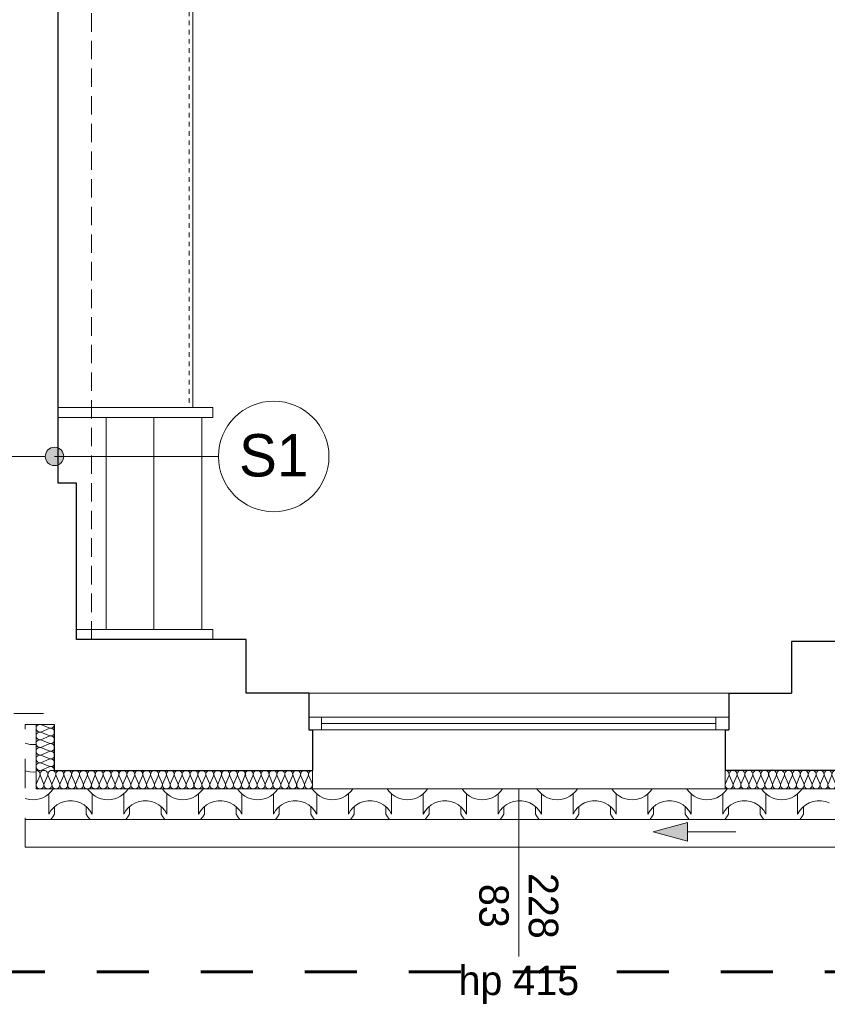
# Model space of a CAD drawing. Extents: x -497945 to -454853, y -17656 to 94650.
# Tile 45 of 62: x -486457 to -482074, y 69988 to 75332. Entities that reach past the tile are written whole.
import ezdxf

# ---------------------------------------------------------------- set-up
doc = ezdxf.new("R2010")
doc.units = 0
doc.header["$MEASUREMENT"] = 0
for name, pattern in [('Dashed', [564.444447, 282.222223, -282.222223]), ('Hidden Line', [50, 25, -25]), ('Krawędzie ukryte', [150, 100, -50]), ('Przerywana', [320, 160, -160])]:
    doc.linetypes.add(name, pattern=pattern)
doc.layers.get('0').update_dxf_attribs({"color": 252})
for name, color, linetype in [('Arch opisy', 252, 'Continuous'), ('Inwent Izolacje', 252, 'Continuous'), ('INWENT RURY SPUSTOWE', 252, 'Continuous')]:
    doc.layers.add(name, color=color, linetype=linetype)
for name, color, linetype, lineweight in [('Arch opisy_Nr_Pióra__1', 252, 'Continuous', 25), ('Arch opisy_Nr_Pióra__21', 252, 'Continuous', 9), ('arch wypelnienia_Nr_Pióra__2', 252, 'Continuous', 13), ('INWENT DACH_Nr_Pióra__21', 252, 'Continuous', 9), ('Inwent Izolacje_Nr_Pióra__2', 252, 'Continuous', 13), ('INWENT OPISY_Nr_Pióra__21', 252, 'Continuous', 9), ('INWENT RURY SPUSTOWE_Nr_Pióra__21', 252, 'Continuous', 9), ('INWENT. OKNA_Nr_Pióra__21', 252, 'Continuous', 9), ('INWENT. OKNA_Nr_Pióra__5', 252, 'Continuous', 13), ('INWENT.ŚCIANY_Nr_Pióra__1', 252, 'Continuous', 25), ('INWENT.ŚCIANY_Nr_Pióra__20', 252, 'Continuous', 60), ('INWENT.ŚCIANY_Nr_Pióra__21', 252, 'Continuous', 9), ('INWENT.ŚCIANY_Nr_Pióra__3', 252, 'Continuous', 13), ('Istniejące schody_Nr_Pióra__102', 252, 'Continuous', 9), ('Istniejące stropy_Nr_Pióra__5', 252, 'Continuous', 13)]:
    doc.layers.add(name, color=color, linetype=linetype, lineweight=lineweight)
doc.styles.add('GENERATED_STYLE_5', font='txt')

# ---------------------------------------------------------------- blocks, each defined once
blk = doc.blocks.new('*X30')
at = {"layer": 'arch wypelnienia_Nr_Pióra__2', "linetype": 'Continuous'}
for p, q in [((-487520.2, 58712.8), (-487512.7, 58710)), ((-487512.7, 58710), (-487494.9, 58706.3)), ((-487494.9, 58706.3), (-487476.8, 58705)), ((-487476.8, 58705), (-487460.2, 58706.2)), ((-487520.2, 58562.8), (-487512.7, 58560)), ((-487512.7, 58560), (-487494.9, 58556.3)), ((-487494.9, 58556.3), (-487476.8, 58555)), ((-487476.8, 58555), (-487460.2, 58556.2)), ((-487440.9, 58410), (-487423.9, 58416.2)), ((-487423.9, 58416.2), (-487407.8, 58424.7)), ((-487407.8, 58424.7), (-487393.1, 58435.3)), ((-487393.1, 58435.3), (-487380, 58447.8)), ((-487390.9, 58437.1), (-487390.9, 58350)), ((-487390.9, 58414.8), (-487390.9, 58327.7)), ((-487380, 58447.8), (-487368.7, 58462)), ((-487368.7, 58462), (-487367.2, 58464.5)), ((-487180, 58464.5), (-487178.5, 58462)), ((-487178.5, 58462), (-487167.2, 58447.8)), ((-487167.2, 58447.8), (-487154.1, 58435.3)), ((-487156.3, 58437.1), (-487156.3, 58350)), ((-487156.3, 58414.8), (-487156.3, 58327.7)), ((-487154.1, 58435.3), (-487139.4, 58424.7)), ((-487139.4, 58424.7), (-487123.3, 58416.2)), ((-487123.3, 58416.2), (-487106.3, 58410)), ((-487034.5, 58410), (-487017.5, 58416.2)), ((-487017.5, 58416.2), (-487001.4, 58424.7)), ((-487001.4, 58424.7), (-486986.7, 58435.3)), ((-486986.7, 58435.3), (-486973.6, 58447.8)), ((-486984.5, 58437.1), (-486984.5, 58350)), ((-486984.5, 58414.8), (-486984.5, 58327.7)), ((-486973.6, 58447.8), (-486962.3, 58462)), ((-486962.3, 58462), (-486960.8, 58464.5)), ((-486773.6, 58464.5), (-486772.1, 58462)), ((-486772.1, 58462), (-486760.8, 58447.8)), ((-486760.8, 58447.8), (-486747.7, 58435.3)), ((-486749.9, 58437.1), (-486749.9, 58350)), ((-486749.9, 58414.8), (-486749.9, 58327.7)), ((-486747.7, 58435.3), (-486733, 58424.7)), ((-486733, 58424.7), (-486716.9, 58416.2)), ((-486716.9, 58416.2), (-486699.9, 58410)), ((-486628.1, 58410), (-486611.1, 58416.2)), ((-486611.1, 58416.2), (-486595, 58424.7)), ((-486595, 58424.7), (-486580.3, 58435.3)), ((-486580.3, 58435.3), (-486567.2, 58447.8)), ((-486578.1, 58437.1), (-486578.1, 58350)), ((-486578.1, 58414.8), (-486578.1, 58327.7)), ((-486567.2, 58447.8), (-486555.9, 58462)), ((-486555.9, 58462), (-486554.4, 58464.5)), ((-486367.2, 58464.5), (-486365.7, 58462)), ((-486365.7, 58462), (-486354.4, 58447.8)), ((-486354.4, 58447.8), (-486341.3, 58435.3)), ((-486343.5, 58437.1), (-486343.5, 58350)), ((-486343.5, 58414.8), (-486343.5, 58327.7)), ((-486341.3, 58435.3), (-486326.6, 58424.7)), ((-486326.6, 58424.7), (-486310.5, 58416.2)), ((-486310.5, 58416.2), (-486293.5, 58410)), ((-486221.7, 58410), (-486204.7, 58416.2)), ((-486204.7, 58416.2), (-486188.6, 58424.7)), ((-486188.6, 58424.7), (-486173.9, 58435.3)), ((-486173.9, 58435.3), (-486160.8, 58447.8)), ((-486171.7, 58437.1), (-486171.7, 58350)), ((-486171.7, 58414.8), (-486171.7, 58327.7)), ((-486160.8, 58447.8), (-486149.5, 58462)), ((-486149.5, 58462), (-486148, 58464.5)), ((-485960.8, 58464.5), (-485959.3, 58462)), ((-485959.3, 58462), (-485948, 58447.8)), ((-485948, 58447.8), (-485934.9, 58435.3)), ((-485937.1, 58437.1), (-485937.1, 58350)), ((-485937.1, 58414.8), (-485937.1, 58327.7)), ((-485934.9, 58435.3), (-485920.2, 58424.7)), ((-485920.2, 58424.7), (-485904.1, 58416.2)), ((-485904.1, 58416.2), (-485887.1, 58410)), ((-485815.3, 58410), (-485798.3, 58416.2)), ((-485798.3, 58416.2), (-485782.2, 58424.7)), ((-485782.2, 58424.7), (-485767.5, 58435.3)), ((-485767.5, 58435.3), (-485754.4, 58447.8)), ((-485765.3, 58437.1), (-485765.3, 58350)), ((-485765.3, 58414.8), (-485765.3, 58327.7)), ((-485754.4, 58447.8), (-485743.1, 58462)), ((-485743.1, 58462), (-485741.6, 58464.5)), ((-485554.4, 58464.5), (-485552.9, 58462)), ((-485552.9, 58462), (-485541.6, 58447.8)), ((-485541.6, 58447.8), (-485528.5, 58435.3)), ((-485530.7, 58437.1), (-485530.7, 58350)), ((-485530.7, 58414.8), (-485530.7, 58327.7)), ((-485528.5, 58435.3), (-485513.8, 58424.7)), ((-485513.8, 58424.7), (-485497.7, 58416.2)), ((-485497.7, 58416.2), (-485480.7, 58410)), ((-485408.9, 58410), (-485391.9, 58416.2)), ((-485391.9, 58416.2), (-485375.8, 58424.7)), ((-485375.8, 58424.7), (-485361.1, 58435.3)), ((-485361.1, 58435.3), (-485348, 58447.8)), ((-485358.9, 58437.1), (-485358.9, 58350)), ((-485358.9, 58414.8), (-485358.9, 58327.7)), ((-485348, 58447.8), (-485336.7, 58462)), ((-485336.7, 58462), (-485335.2, 58464.5)), ((-485148, 58464.5), (-485146.5, 58462)), ((-485146.5, 58462), (-485135.2, 58447.8)), ((-485135.2, 58447.8), (-485122.1, 58435.3)), ((-485124.3, 58437.1), (-485124.3, 58350)), ((-485124.3, 58414.8), (-485124.3, 58327.7)), ((-485122.1, 58435.3), (-485107.4, 58424.7)), ((-485107.4, 58424.7), (-485091.3, 58416.2)), ((-485091.3, 58416.2), (-485074.3, 58410)), ((-485002.5, 58410), (-484985.5, 58416.2)), ((-484985.5, 58416.2), (-484969.4, 58424.7)), ((-484969.4, 58424.7), (-484954.7, 58435.3)), ((-484954.7, 58435.3), (-484941.6, 58447.8)), ((-484952.5, 58437.1), (-484952.5, 58350)), ((-484952.5, 58414.8), (-484952.5, 58327.7)), ((-484941.6, 58447.8), (-484930.3, 58462)), ((-484930.3, 58462), (-484928.8, 58464.5)), ((-484741.6, 58464.5), (-484740.1, 58462)), ((-484740.1, 58462), (-484728.8, 58447.8)), ((-484728.8, 58447.8), (-484715.7, 58435.3)), ((-484717.9, 58437.1), (-484717.9, 58350)), ((-484717.9, 58414.8), (-484717.9, 58327.7)), ((-484715.7, 58435.3), (-484701, 58424.7)), ((-484701, 58424.7), (-484684.9, 58416.2)), ((-484684.9, 58416.2), (-484667.9, 58410)), ((-484596.1, 58410), (-484579.1, 58416.2)), ((-484579.1, 58416.2), (-484563, 58424.7)), ((-484563, 58424.7), (-484548.3, 58435.3)), ((-484548.3, 58435.3), (-484535.2, 58447.8)), ((-484546.1, 58437.1), (-484546.1, 58350)), ((-484546.1, 58414.8), (-484546.1, 58327.7)), ((-484535.2, 58447.8), (-484523.9, 58462)), ((-484523.9, 58462), (-484522.4, 58464.5)), ((-484335.2, 58464.5), (-484333.7, 58462)), ((-484333.7, 58462), (-484322.4, 58447.8)), ((-484322.4, 58447.8), (-484309.3, 58435.3)), ((-484311.5, 58437.1), (-484311.5, 58350)), ((-484311.5, 58414.8), (-484311.5, 58327.7)), ((-484309.3, 58435.3), (-484294.6, 58424.7)), ((-484294.6, 58424.7), (-484278.5, 58416.2)), ((-484278.5, 58416.2), (-484261.5, 58410)), ((-484189.7, 58410), (-484172.7, 58416.2)), ((-484172.7, 58416.2), (-484156.6, 58424.7)), ((-484156.6, 58424.7), (-484141.9, 58435.3)), ((-484141.9, 58435.3), (-484128.8, 58447.8)), ((-484139.7, 58437.1), (-484139.7, 58350)), ((-484139.7, 58414.8), (-484139.7, 58327.7)), ((-484128.8, 58447.8), (-484117.5, 58462)), ((-484117.5, 58462), (-484116, 58464.5)), ((-483928.8, 58464.5), (-483927.3, 58462)), ((-483927.3, 58462), (-483916, 58447.8)), ((-483916, 58447.8), (-483902.9, 58435.3)), ((-483905.1, 58437.1), (-483905.1, 58350)), ((-483905.1, 58414.8), (-483905.1, 58327.7)), ((-483902.9, 58435.3), (-483888.2, 58424.7)), ((-483888.2, 58424.7), (-483872.1, 58416.2)), ((-483872.1, 58416.2), (-483855.1, 58410)), ((-483783.3, 58410), (-483766.3, 58416.2)), ((-483766.3, 58416.2), (-483750.2, 58424.7)), ((-483750.2, 58424.7), (-483735.5, 58435.3)), ((-483735.5, 58435.3), (-483722.4, 58447.8)), ((-483733.3, 58437.1), (-483733.3, 58350)), ((-483733.3, 58414.8), (-483733.3, 58327.7)), ((-483722.4, 58447.8), (-483711.1, 58462)), ((-483711.1, 58462), (-483709.6, 58464.5)), ((-483522.4, 58464.5), (-483520.9, 58462)), ((-483520.9, 58462), (-483509.6, 58447.8)), ((-483509.6, 58447.8), (-483496.5, 58435.3)), ((-483498.7, 58437.1), (-483498.7, 58350)), ((-483498.7, 58414.8), (-483498.7, 58327.7)), ((-483496.5, 58435.3), (-483481.8, 58424.7)), ((-483481.8, 58424.7), (-483465.7, 58416.2)), ((-483465.7, 58416.2), (-483448.7, 58410)), ((-483376.9, 58410), (-483359.9, 58416.2)), ((-483359.9, 58416.2), (-483343.8, 58424.7)), ((-483343.8, 58424.7), (-483329.1, 58435.3)), ((-483329.1, 58435.3), (-483316, 58447.8)), ((-483326.9, 58437.1), (-483326.9, 58350)), ((-483326.9, 58414.8), (-483326.9, 58327.7)), ((-483316, 58447.8), (-483304.7, 58462)), ((-483304.7, 58462), (-483303.2, 58464.5)), ((-487520.2, 58412.8), (-487512.7, 58410)), ((-487512.7, 58410), (-487494.9, 58406.3)), ((-487494.9, 58406.3), (-487476.8, 58405)), ((-487476.8, 58405), (-487458.7, 58406.3)), ((-487458.7, 58406.3), (-487440.9, 58410)), ((-487364.6, 58363.5), (-487379.3, 58346.7)), ((-487347.3, 58377.6), (-487364.6, 58363.5)), ((-487359.5, 58367.7), (-487359.5, 58327.7)), ((-487327.8, 58388.6), (-487347.3, 58377.6)), ((-487306.8, 58396), (-487327.8, 58388.6)), ((-487284.8, 58399.8), (-487306.8, 58396)), ((-487273.6, 58399.8), (-487284.8, 58399.8)), ((-487262.4, 58399.8), (-487273.6, 58399.8)), ((-487240.4, 58396), (-487262.4, 58399.8)), ((-487219.4, 58388.6), (-487240.4, 58396)), ((-487199.9, 58377.6), (-487219.4, 58388.6)), ((-487182.6, 58363.5), (-487199.9, 58377.6)), ((-487187.7, 58367.7), (-487187.7, 58327.7)), ((-487167.9, 58346.7), (-487182.6, 58363.5)), ((-487106.3, 58410), (-487088.5, 58406.3)), ((-487088.5, 58406.3), (-487070.4, 58405)), ((-487070.4, 58405), (-487052.3, 58406.3)), ((-487052.3, 58406.3), (-487034.5, 58410)), ((-486958.2, 58363.5), (-486972.9, 58346.7)), ((-486940.9, 58377.6), (-486958.2, 58363.5)), ((-486953.1, 58367.7), (-486953.1, 58327.7)), ((-486921.4, 58388.6), (-486940.9, 58377.6)), ((-486900.4, 58396), (-486921.4, 58388.6)), ((-486878.4, 58399.8), (-486900.4, 58396)), ((-486867.2, 58399.8), (-486878.4, 58399.8)), ((-486856, 58399.8), (-486867.2, 58399.8)), ((-486834, 58396), (-486856, 58399.8)), ((-486813, 58388.6), (-486834, 58396)), ((-486793.5, 58377.6), (-486813, 58388.6)), ((-486776.2, 58363.5), (-486793.5, 58377.6)), ((-486781.3, 58367.7), (-486781.3, 58327.7)), ((-486761.5, 58346.7), (-486776.2, 58363.5)), ((-486699.9, 58410), (-486682.1, 58406.3)), ((-486682.1, 58406.3), (-486664, 58405)), ((-486664, 58405), (-486645.9, 58406.3)), ((-486645.9, 58406.3), (-486628.1, 58410)), ((-486551.8, 58363.5), (-486566.5, 58346.7)), ((-486534.5, 58377.6), (-486551.8, 58363.5)), ((-486546.7, 58367.7), (-486546.7, 58327.7)), ((-486515, 58388.6), (-486534.5, 58377.6)), ((-486494, 58396), (-486515, 58388.6)), ((-486472, 58399.8), (-486494, 58396)), ((-486460.8, 58399.8), (-486472, 58399.8)), ((-486449.6, 58399.8), (-486460.8, 58399.8)), ((-486427.6, 58396), (-486449.6, 58399.8)), ((-486406.6, 58388.6), (-486427.6, 58396)), ((-486387.1, 58377.6), (-486406.6, 58388.6)), ((-486369.8, 58363.5), (-486387.1, 58377.6)), ((-486374.9, 58367.7), (-486374.9, 58327.7)), ((-486355.1, 58346.7), (-486369.8, 58363.5)), ((-486293.5, 58410), (-486275.7, 58406.3)), ((-486275.7, 58406.3), (-486257.6, 58405)), ((-486257.6, 58405), (-486239.5, 58406.3)), ((-486239.5, 58406.3), (-486221.7, 58410)), ((-486145.4, 58363.5), (-486160.1, 58346.7)), ((-486128.1, 58377.6), (-486145.4, 58363.5)), ((-486140.3, 58367.7), (-486140.3, 58327.7)), ((-486108.6, 58388.6), (-486128.1, 58377.6)), ((-486087.6, 58396), (-486108.6, 58388.6)), ((-486065.6, 58399.8), (-486087.6, 58396)), ((-486054.4, 58399.8), (-486065.6, 58399.8)), ((-486043.2, 58399.8), (-486054.4, 58399.8)), ((-486021.2, 58396), (-486043.2, 58399.8)), ((-486000.2, 58388.6), (-486021.2, 58396)), ((-485980.7, 58377.6), (-486000.2, 58388.6)), ((-485963.4, 58363.5), (-485980.7, 58377.6)), ((-485968.5, 58367.7), (-485968.5, 58327.7)), ((-485948.7, 58346.7), (-485963.4, 58363.5)), ((-485887.1, 58410), (-485869.3, 58406.3)), ((-485869.3, 58406.3), (-485851.2, 58405)), ((-485851.2, 58405), (-485833.1, 58406.3)), ((-485833.1, 58406.3), (-485815.3, 58410)), ((-485739, 58363.5), (-485753.7, 58346.7)), ((-485721.7, 58377.6), (-485739, 58363.5)), ((-485733.9, 58367.7), (-485733.9, 58327.7)), ((-485702.2, 58388.6), (-485721.7, 58377.6)), ((-485681.2, 58396), (-485702.2, 58388.6)), ((-485659.2, 58399.8), (-485681.2, 58396)), ((-485648, 58399.8), (-485659.2, 58399.8)), ((-485636.8, 58399.8), (-485648, 58399.8)), ((-485614.8, 58396), (-485636.8, 58399.8)), ((-485593.8, 58388.6), (-485614.8, 58396)), ((-485574.3, 58377.6), (-485593.8, 58388.6)), ((-485557, 58363.5), (-485574.3, 58377.6)), ((-485562.1, 58367.7), (-485562.1, 58327.7)), ((-485542.3, 58346.7), (-485557, 58363.5)), ((-485480.7, 58410), (-485462.9, 58406.3)), ((-485462.9, 58406.3), (-485444.8, 58405)), ((-485444.8, 58405), (-485426.7, 58406.3)), ((-485426.7, 58406.3), (-485408.9, 58410)), ((-485332.6, 58363.5), (-485347.3, 58346.7)), ((-485315.3, 58377.6), (-485332.6, 58363.5)), ((-485327.5, 58367.7), (-485327.5, 58327.7)), ((-485295.8, 58388.6), (-485315.3, 58377.6)), ((-485274.8, 58396), (-485295.8, 58388.6)), ((-485252.8, 58399.8), (-485274.8, 58396)), ((-485241.6, 58399.8), (-485252.8, 58399.8)), ((-485230.4, 58399.8), (-485241.6, 58399.8)), ((-485208.4, 58396), (-485230.4, 58399.8)), ((-485187.4, 58388.6), (-485208.4, 58396)), ((-485167.9, 58377.6), (-485187.4, 58388.6)), ((-485150.6, 58363.5), (-485167.9, 58377.6)), ((-485155.7, 58367.7), (-485155.7, 58327.7)), ((-485135.9, 58346.7), (-485150.6, 58363.5)), ((-485074.3, 58410), (-485056.5, 58406.3)), ((-485056.5, 58406.3), (-485038.4, 58405)), ((-485038.4, 58405), (-485020.3, 58406.3)), ((-485020.3, 58406.3), (-485002.5, 58410)), ((-484926.2, 58363.5), (-484940.9, 58346.7)), ((-484908.9, 58377.6), (-484926.2, 58363.5)), ((-484921.1, 58367.7), (-484921.1, 58327.7)), ((-484889.4, 58388.6), (-484908.9, 58377.6)), ((-484868.4, 58396), (-484889.4, 58388.6)), ((-484846.4, 58399.8), (-484868.4, 58396)), ((-484835.2, 58399.8), (-484846.4, 58399.8)), ((-484824, 58399.8), (-484835.2, 58399.8)), ((-484802, 58396), (-484824, 58399.8)), ((-484781, 58388.6), (-484802, 58396)), ((-484761.5, 58377.6), (-484781, 58388.6)), ((-484744.2, 58363.5), (-484761.5, 58377.6)), ((-484749.3, 58367.7), (-484749.3, 58327.7)), ((-484729.5, 58346.7), (-484744.2, 58363.5)), ((-484667.9, 58410), (-484650.1, 58406.3)), ((-484650.1, 58406.3), (-484632, 58405)), ((-484632, 58405), (-484613.9, 58406.3)), ((-484613.9, 58406.3), (-484596.1, 58410)), ((-484519.8, 58363.5), (-484534.5, 58346.7)), ((-484502.5, 58377.6), (-484519.8, 58363.5)), ((-484514.7, 58367.7), (-484514.7, 58327.7)), ((-484483, 58388.6), (-484502.5, 58377.6)), ((-484462, 58396), (-484483, 58388.6)), ((-484440, 58399.8), (-484462, 58396)), ((-484428.8, 58399.8), (-484440, 58399.8)), ((-484417.6, 58399.8), (-484428.8, 58399.8)), ((-484395.6, 58396), (-484417.6, 58399.8)), ((-484374.6, 58388.6), (-484395.6, 58396)), ((-484355.1, 58377.6), (-484374.6, 58388.6)), ((-484337.8, 58363.5), (-484355.1, 58377.6)), ((-484342.9, 58367.7), (-484342.9, 58327.7)), ((-484323.1, 58346.7), (-484337.8, 58363.5)), ((-484261.5, 58410), (-484243.7, 58406.3)), ((-484243.7, 58406.3), (-484225.6, 58405)), ((-484225.6, 58405), (-484207.5, 58406.3)), ((-484207.5, 58406.3), (-484189.7, 58410)), ((-484113.4, 58363.5), (-484128.1, 58346.7)), ((-484096.1, 58377.6), (-484113.4, 58363.5)), ((-484108.3, 58367.7), (-484108.3, 58327.7)), ((-484076.6, 58388.6), (-484096.1, 58377.6)), ((-484055.6, 58396), (-484076.6, 58388.6)), ((-484033.6, 58399.8), (-484055.6, 58396)), ((-484022.4, 58399.8), (-484033.6, 58399.8)), ((-484011.2, 58399.8), (-484022.4, 58399.8)), ((-483989.2, 58396), (-484011.2, 58399.8)), ((-483968.2, 58388.6), (-483989.2, 58396)), ((-483948.7, 58377.6), (-483968.2, 58388.6)), ((-483931.4, 58363.5), (-483948.7, 58377.6)), ((-483936.5, 58367.7), (-483936.5, 58327.7)), ((-483916.7, 58346.7), (-483931.4, 58363.5)), ((-483855.1, 58410), (-483837.3, 58406.3)), ((-483837.3, 58406.3), (-483819.2, 58405)), ((-483819.2, 58405), (-483801.1, 58406.3)), ((-483801.1, 58406.3), (-483783.3, 58410)), ((-483707, 58363.5), (-483721.7, 58346.7)), ((-483689.7, 58377.6), (-483707, 58363.5)), ((-483701.9, 58367.7), (-483701.9, 58327.7)), ((-483670.2, 58388.6), (-483689.7, 58377.6)), ((-483649.2, 58396), (-483670.2, 58388.6)), ((-483627.2, 58399.8), (-483649.2, 58396)), ((-483616, 58399.8), (-483627.2, 58399.8)), ((-483604.8, 58399.8), (-483616, 58399.8)), ((-483582.8, 58396), (-483604.8, 58399.8)), ((-483561.8, 58388.6), (-483582.8, 58396)), ((-483542.3, 58377.6), (-483561.8, 58388.6)), ((-483525, 58363.5), (-483542.3, 58377.6)), ((-483530.1, 58367.7), (-483530.1, 58327.7)), ((-483510.3, 58346.7), (-483525, 58363.5)), ((-483448.7, 58410), (-483430.9, 58406.3)), ((-483430.9, 58406.3), (-483412.8, 58405)), ((-483412.8, 58405), (-483394.7, 58406.3)), ((-483394.7, 58406.3), (-483376.9, 58410)), ((-483300.6, 58363.5), (-483315.3, 58346.7)), ((-483283.3, 58377.6), (-483300.6, 58363.5)), ((-483295.5, 58367.7), (-483295.5, 58327.7)), ((-483263.8, 58388.6), (-483283.3, 58377.6)), ((-483242.8, 58396), (-483263.8, 58388.6)), ((-483220.8, 58399.8), (-483242.8, 58396)), ((-483209.6, 58399.8), (-483220.8, 58399.8)), ((-483198.4, 58399.8), (-483209.6, 58399.8)), ((-483176.4, 58396), (-483198.4, 58399.8)), ((-483155.4, 58388.6), (-483176.4, 58396)), ((-487379.3, 58346.7), (-487390.9, 58327.7)), ((-487379.8, 58297.9), (-487368.7, 58312)), ((-487368.7, 58312), (-487359.5, 58327.7)), ((-487187.7, 58327.7), (-487178.5, 58312)), ((-487178.5, 58312), (-487167.4, 58297.9)), ((-487156.3, 58327.7), (-487167.9, 58346.7)), ((-486972.9, 58346.7), (-486984.5, 58327.7)), ((-486973.4, 58297.9), (-486962.3, 58312)), ((-486962.3, 58312), (-486953.1, 58327.7)), ((-486781.3, 58327.7), (-486772.1, 58312)), ((-486772.1, 58312), (-486761, 58297.9)), ((-486749.9, 58327.7), (-486761.5, 58346.7)), ((-486566.5, 58346.7), (-486578.1, 58327.7)), ((-486567, 58297.9), (-486555.9, 58312)), ((-486555.9, 58312), (-486546.7, 58327.7)), ((-486374.9, 58327.7), (-486365.7, 58312)), ((-486365.7, 58312), (-486354.6, 58297.9)), ((-486343.5, 58327.7), (-486355.1, 58346.7)), ((-486160.1, 58346.7), (-486171.7, 58327.7)), ((-486160.6, 58297.9), (-486149.5, 58312)), ((-486149.5, 58312), (-486140.3, 58327.7)), ((-485968.5, 58327.7), (-485959.3, 58312)), ((-485959.3, 58312), (-485948.2, 58297.9)), ((-485937.1, 58327.7), (-485948.7, 58346.7)), ((-485753.7, 58346.7), (-485765.3, 58327.7)), ((-485754.2, 58297.9), (-485743.1, 58312)), ((-485743.1, 58312), (-485733.9, 58327.7)), ((-485562.1, 58327.7), (-485552.9, 58312)), ((-485552.9, 58312), (-485541.8, 58297.9)), ((-485530.7, 58327.7), (-485542.3, 58346.7)), ((-485347.3, 58346.7), (-485358.9, 58327.7)), ((-485347.8, 58297.9), (-485336.7, 58312)), ((-485336.7, 58312), (-485327.5, 58327.7)), ((-485155.7, 58327.7), (-485146.5, 58312)), ((-485146.5, 58312), (-485135.4, 58297.9)), ((-485124.3, 58327.7), (-485135.9, 58346.7)), ((-484940.9, 58346.7), (-484952.5, 58327.7)), ((-484941.4, 58297.9), (-484930.3, 58312)), ((-484930.3, 58312), (-484921.1, 58327.7)), ((-484749.3, 58327.7), (-484740.1, 58312)), ((-484740.1, 58312), (-484729, 58297.9)), ((-484717.9, 58327.7), (-484729.5, 58346.7)), ((-484534.5, 58346.7), (-484546.1, 58327.7)), ((-484535, 58297.9), (-484523.9, 58312)), ((-484523.9, 58312), (-484514.7, 58327.7)), ((-484342.9, 58327.7), (-484333.7, 58312)), ((-484333.7, 58312), (-484322.6, 58297.9)), ((-484311.5, 58327.7), (-484323.1, 58346.7)), ((-484128.1, 58346.7), (-484139.7, 58327.7)), ((-484128.6, 58297.9), (-484117.5, 58312)), ((-484117.5, 58312), (-484108.3, 58327.7)), ((-483936.5, 58327.7), (-483927.3, 58312)), ((-483927.3, 58312), (-483916.2, 58297.9)), ((-483905.1, 58327.7), (-483916.7, 58346.7)), ((-483721.7, 58346.7), (-483733.3, 58327.7)), ((-483722.2, 58297.9), (-483711.1, 58312)), ((-483711.1, 58312), (-483701.9, 58327.7)), ((-483530.1, 58327.7), (-483520.9, 58312)), ((-483520.9, 58312), (-483509.8, 58297.9)), ((-483498.7, 58327.7), (-483510.3, 58346.7)), ((-483315.3, 58346.7), (-483326.9, 58327.7)), ((-483315.8, 58297.9), (-483304.7, 58312)), ((-483304.7, 58312), (-483295.5, 58327.7))]:
    blk.add_line(p, q, dxfattribs=at)
blk = doc.blocks.new('Wypełnienie_15')
at = {"layer": 'arch wypelnienia_Nr_Pióra__2', "linetype": 'Dashed'}
blk.add_blockref('*X30', (0, 0), dxfattribs=at)
blk = doc.blocks.new('Izolacja cieplna 14_199', base_point=(-485960.2, 58564.5))
at = {"layer": 'Inwent Izolacje_Nr_Pióra__2', "linetype": 'Continuous'}
for p, q in [((-487440.6, 58534.7), (-487458.4, 58494.3)), ((-487419.1, 58494.3), (-487437, 58534.7)), ((-487397.7, 58534.7), (-487415.5, 58494.3)), ((-487376.3, 58494.3), (-487394.1, 58534.7)), ((-487354.8, 58534.7), (-487372.7, 58494.3)), ((-487333.4, 58494.3), (-487351.2, 58534.7)), ((-487312, 58534.7), (-487329.8, 58494.3)), ((-487290.6, 58494.3), (-487308.4, 58534.7)), ((-487269.1, 58534.7), (-487287, 58494.3)), ((-487247.7, 58494.3), (-487265.5, 58534.7)), ((-487226.3, 58534.7), (-487244.1, 58494.3)), ((-487204.8, 58494.3), (-487222.7, 58534.7)), ((-487183.4, 58534.7), (-487201.2, 58494.3)), ((-487162, 58494.3), (-487179.8, 58534.7)), ((-487140.6, 58534.7), (-487158.4, 58494.3)), ((-487119.1, 58494.3), (-487137, 58534.7)), ((-487097.7, 58534.7), (-487115.5, 58494.3)), ((-487076.3, 58494.3), (-487094.1, 58534.7)), ((-487054.8, 58534.7), (-487072.7, 58494.3)), ((-487033.4, 58494.3), (-487051.2, 58534.7)), ((-487012, 58534.7), (-487029.8, 58494.3)), ((-486990.6, 58494.3), (-487008.4, 58534.7)), ((-486969.1, 58534.7), (-486987, 58494.3)), ((-486947.7, 58494.3), (-486965.5, 58534.7)), ((-486926.3, 58534.7), (-486944.1, 58494.3)), ((-486904.8, 58494.3), (-486922.7, 58534.7)), ((-486883.4, 58534.7), (-486901.2, 58494.3)), ((-486862, 58494.3), (-486879.8, 58534.7)), ((-486840.6, 58534.7), (-486858.4, 58494.3)), ((-486819.1, 58494.3), (-486837, 58534.7)), ((-486797.7, 58534.7), (-486815.5, 58494.3)), ((-486776.3, 58494.3), (-486794.1, 58534.7)), ((-486754.8, 58534.7), (-486772.7, 58494.3)), ((-486733.4, 58494.3), (-486751.2, 58534.7)), ((-486712, 58534.7), (-486729.8, 58494.3)), ((-486690.6, 58494.3), (-486708.4, 58534.7)), ((-486669.1, 58534.7), (-486687, 58494.3)), ((-486647.7, 58494.3), (-486665.5, 58534.7)), ((-486626.3, 58534.7), (-486644.1, 58494.3)), ((-486604.8, 58494.3), (-486622.7, 58534.7)), ((-486583.4, 58534.7), (-486601.2, 58494.3)), ((-486562, 58494.3), (-486579.8, 58534.7)), ((-486540.6, 58534.7), (-486558.4, 58494.3)), ((-486519.1, 58494.3), (-486537, 58534.7)), ((-486497.7, 58534.7), (-486515.5, 58494.3)), ((-486476.3, 58494.3), (-486494.1, 58534.7)), ((-486454.8, 58534.7), (-486472.7, 58494.3)), ((-486433.4, 58494.3), (-486451.2, 58534.7)), ((-486412, 58534.7), (-486429.8, 58494.3)), ((-486390.6, 58494.3), (-486408.4, 58534.7)), ((-486369.1, 58534.7), (-486387, 58494.3)), ((-486347.7, 58494.3), (-486365.5, 58534.7)), ((-486326.3, 58534.7), (-486344.1, 58494.3)), ((-486304.8, 58494.3), (-486322.7, 58534.7)), ((-486283.4, 58534.7), (-486301.2, 58494.3)), ((-486262, 58494.3), (-486279.8, 58534.7)), ((-486240.6, 58534.7), (-486258.4, 58494.3)), ((-486219.1, 58494.3), (-486237, 58534.7)), ((-486197.7, 58534.7), (-486215.5, 58494.3)), ((-486176.3, 58494.3), (-486194.1, 58534.7)), ((-486154.8, 58534.7), (-486172.7, 58494.3)), ((-486133.4, 58494.3), (-486151.2, 58534.7)), ((-486112, 58534.7), (-486129.8, 58494.3)), ((-486090.6, 58494.3), (-486108.4, 58534.7)), ((-486069.1, 58534.7), (-486087, 58494.3)), ((-486047.7, 58494.3), (-486065.5, 58534.7)), ((-486026.3, 58534.7), (-486044.1, 58494.3)), ((-486004.8, 58494.3), (-486022.7, 58534.7)), ((-485983.4, 58534.7), (-486001.2, 58494.3)), ((-485962, 58494.3), (-485979.8, 58534.7))]:
    blk.add_line(p, q, dxfattribs=at)
for centre, start_param, end_param in [((-487460.2, 58543.3), 2.7288, 4.712389), ((-487417.3, 58543.3), 2.7288, 6.695979), ((-487374.5, 58543.3), 2.7288, 6.695979), ((-487331.6, 58543.3), 2.7288, 6.695979), ((-487288.8, 58543.3), 2.7288, 6.695979), ((-487245.9, 58543.3), 2.7288, 6.695979), ((-487203, 58543.3), 2.7288, 6.695979), ((-487160.2, 58543.3), 2.7288, 6.695979), ((-487117.3, 58543.3), 2.7288, 6.695979), ((-487074.5, 58543.3), 2.7288, 6.695979), ((-487031.6, 58543.3), 2.7288, 6.695979), ((-486988.8, 58543.3), 2.7288, 6.695979), ((-486945.9, 58543.3), 2.7288, 6.695979), ((-486903, 58543.3), 2.7288, 6.695979), ((-486860.2, 58543.3), 2.7288, 6.695979), ((-486817.3, 58543.3), 2.7288, 6.695979), ((-486774.5, 58543.3), 2.7288, 6.695979), ((-486731.6, 58543.3), 2.7288, 6.695979), ((-486688.8, 58543.3), 2.7288, 6.695979), ((-486645.9, 58543.3), 2.7288, 6.695979), ((-486603, 58543.3), 2.7288, 6.695979), ((-486560.2, 58543.3), 2.7288, 6.695979), ((-486517.3, 58543.3), 2.7288, 6.695979), ((-486474.5, 58543.3), 2.7288, 6.695979), ((-486431.6, 58543.3), 2.7288, 6.695979), ((-486388.8, 58543.3), 2.7288, 6.695979), ((-486345.9, 58543.3), 2.7288, 6.695979), ((-486303, 58543.3), 2.7288, 6.695979), ((-486260.2, 58543.3), 2.7288, 6.695979), ((-486217.3, 58543.3), 2.7288, 6.695979), ((-486174.5, 58543.3), 2.7288, 6.695979), ((-486131.6, 58543.3), 2.7288, 6.695979), ((-486088.8, 58543.3), 2.7288, 6.695979), ((-486045.9, 58543.3), 2.7288, 6.695979), ((-486003, 58543.3), 2.7288, 6.695979), ((-485960.2, 58543.3), 4.712389, 6.695979), ((-487438.8, 58485.8), 5.870392, 9.837571), ((-487395.9, 58485.8), 5.870392, 9.837571), ((-487353, 58485.8), 5.870392, 9.837571), ((-487310.2, 58485.8), 5.870392, 9.837571), ((-487267.3, 58485.8), 5.870392, 9.837571), ((-487224.5, 58485.8), 5.870392, 9.837571), ((-487181.6, 58485.8), 5.870392, 9.837571), ((-487138.8, 58485.8), 5.870392, 9.837571), ((-487095.9, 58485.8), 5.870392, 9.837571), ((-487053, 58485.8), 5.870392, 9.837571), ((-487010.2, 58485.8), 5.870392, 9.837571), ((-486967.3, 58485.8), 5.870392, 9.837571), ((-486924.5, 58485.8), 5.870392, 9.837571), ((-486881.6, 58485.8), 5.870392, 9.837571), ((-486838.8, 58485.8), 5.870392, 9.837571), ((-486795.9, 58485.8), 5.870392, 9.837571), ((-486753, 58485.8), 5.870392, 9.837571), ((-486710.2, 58485.8), 5.870392, 9.837571), ((-486667.3, 58485.8), 5.870392, 9.837571), ((-486624.5, 58485.8), 5.870392, 9.837571), ((-486581.6, 58485.8), 5.870392, 9.837571), ((-486538.8, 58485.8), 5.870392, 9.837571), ((-486495.9, 58485.8), 5.870392, 9.837571), ((-486453, 58485.8), 5.870392, 9.837571), ((-486410.2, 58485.8), 5.870392, 9.837571), ((-486367.3, 58485.8), 5.870392, 9.837571), ((-486324.5, 58485.8), 5.870392, 9.837571), ((-486281.6, 58485.8), 5.870392, 9.837571), ((-486238.8, 58485.8), 5.870392, 9.837571), ((-486195.9, 58485.8), 5.870392, 9.837571), ((-486153, 58485.8), 5.870392, 9.837571), ((-486110.2, 58485.8), 5.870392, 9.837571), ((-486067.3, 58485.8), 5.870392, 9.837571), ((-486024.5, 58485.8), 5.870392, 9.837571), ((-485981.6, 58485.8), 5.870392, 9.837571)]:
    blk.add_ellipse(centre, major_axis=(-21.4, 0), ratio=0.992498, start_param=start_param, end_param=end_param, dxfattribs=at)
blk = doc.blocks.new('Izolacja cieplna 14_200', base_point=(-487360.2, 58564.5))
at = {"layer": 'Inwent Izolacje_Nr_Pióra__2', "linetype": 'Continuous'}
for p, q in [((-487390, 58795.5), (-487430.4, 58812.8)), ((-487430.4, 58774.6), (-487390, 58792)), ((-487390, 58753.8), (-487430.4, 58771.1)), ((-487430.4, 58733), (-487390, 58750.3)), ((-487390, 58712.1), (-487430.4, 58729.5)), ((-487430.4, 58691.3), (-487390, 58708.6)), ((-487390, 58670.5), (-487430.4, 58687.8)), ((-487430.4, 58649.6), (-487390, 58667)), ((-487390, 58628.8), (-487430.4, 58646.1)), ((-487430.4, 58608), (-487390, 58625.3)), ((-487390, 58587.1), (-487430.4, 58604.5)), ((-487430.4, 58566.3), (-487390, 58583.6))]:
    blk.add_line(p, q, dxfattribs=at)
for centre, start_param, end_param in [((-487438.9, 58793.7), 4.299595, 8.266775), ((-487381.5, 58814.5), 1.158004, 3.141593), ((-487381.5, 58772.9), 1.158004, 5.125183), ((-487438.9, 58752), 4.299595, 8.266775), ((-487381.5, 58731.2), 1.158004, 5.125183), ((-487438.9, 58710.4), 4.299595, 8.266775), ((-487438.9, 58668.7), 4.299595, 8.266775), ((-487381.5, 58689.5), 1.158004, 5.125183), ((-487438.9, 58627), 4.299595, 8.266775), ((-487381.5, 58647.9), 1.158004, 5.125183), ((-487381.5, 58606.2), 1.158004, 5.125183), ((-487438.9, 58585.4), 4.299595, 8.266775), ((-487381.5, 58564.5), 3.141593, 5.125182)]:
    blk.add_ellipse(centre, major_axis=(-21.3, 0), ratio=0.979571, start_param=start_param, end_param=end_param, dxfattribs=at)
blk = doc.blocks.new('Izolacja cieplna 14_201', base_point=(-481960.2, 58564.5))
at = {"layer": 'Inwent Izolacje_Nr_Pióra__2', "linetype": 'Continuous'}
for p, q in [((-483700.5, 58534.7), (-483718.4, 58494.3)), ((-483679.1, 58494.3), (-483696.9, 58534.7)), ((-483657.6, 58534.7), (-483675.5, 58494.3)), ((-483636.1, 58494.3), (-483654, 58534.7)), ((-483614.7, 58534.7), (-483632.5, 58494.3)), ((-483593.2, 58494.3), (-483611.1, 58534.7)), ((-483571.7, 58534.7), (-483589.6, 58494.3)), ((-483550.3, 58494.3), (-483568.1, 58534.7)), ((-483528.8, 58534.7), (-483546.7, 58494.3)), ((-483507.4, 58494.3), (-483525.2, 58534.7)), ((-483485.9, 58534.7), (-483503.7, 58494.3)), ((-483464.4, 58494.3), (-483482.3, 58534.7)), ((-483443, 58534.7), (-483460.8, 58494.3)), ((-483421.5, 58494.3), (-483439.4, 58534.7)), ((-483400, 58534.7), (-483417.9, 58494.3)), ((-483378.6, 58494.3), (-483396.4, 58534.7)), ((-483357.1, 58534.7), (-483375, 58494.3)), ((-483335.6, 58494.3), (-483353.5, 58534.7)), ((-483314.2, 58534.7), (-483332, 58494.3)), ((-483292.7, 58494.3), (-483310.6, 58534.7)), ((-483271.3, 58534.7), (-483289.1, 58494.3)), ((-483249.8, 58494.3), (-483267.7, 58534.7)), ((-483228.3, 58534.7), (-483246.2, 58494.3)), ((-483206.9, 58494.3), (-483224.7, 58534.7)), ((-483185.4, 58534.7), (-483203.3, 58494.3)), ((-483163.9, 58494.3), (-483181.8, 58534.7)), ((-483142.5, 58534.7), (-483160.3, 58494.3)), ((-483121, 58494.3), (-483138.9, 58534.7)), ((-483099.5, 58534.7), (-483117.4, 58494.3)), ((-483078.1, 58494.3), (-483095.9, 58534.7)), ((-483056.6, 58534.7), (-483074.5, 58494.3)), ((-483035.2, 58494.3), (-483053, 58534.7)), ((-483013.7, 58534.7), (-483031.6, 58494.3)), ((-482992.2, 58494.3), (-483010.1, 58534.7)), ((-482970.8, 58534.7), (-482988.6, 58494.3)), ((-482949.3, 58494.3), (-482967.2, 58534.7)), ((-482927.8, 58534.7), (-482945.7, 58494.3)), ((-482906.4, 58494.3), (-482924.2, 58534.7)), ((-482884.9, 58534.7), (-482902.8, 58494.3)), ((-482863.5, 58494.3), (-482881.3, 58534.7)), ((-482842, 58534.7), (-482859.8, 58494.3)), ((-482820.5, 58494.3), (-482838.4, 58534.7)), ((-482799.1, 58534.7), (-482816.9, 58494.3)), ((-482777.6, 58494.3), (-482795.5, 58534.7)), ((-482756.1, 58534.7), (-482774, 58494.3)), ((-482734.7, 58494.3), (-482752.5, 58534.7)), ((-482713.2, 58534.7), (-482731.1, 58494.3)), ((-482691.7, 58494.3), (-482709.6, 58534.7)), ((-482670.3, 58534.7), (-482688.1, 58494.3)), ((-482648.8, 58494.3), (-482666.7, 58534.7)), ((-482627.4, 58534.7), (-482645.2, 58494.3)), ((-482605.9, 58494.3), (-482623.7, 58534.7)), ((-482584.4, 58534.7), (-482602.3, 58494.3)), ((-482563, 58494.3), (-482580.8, 58534.7)), ((-482541.5, 58534.7), (-482559.4, 58494.3)), ((-482520, 58494.3), (-482537.9, 58534.7)), ((-482498.6, 58534.7), (-482516.4, 58494.3)), ((-482477.1, 58494.3), (-482495, 58534.7)), ((-482455.6, 58534.7), (-482473.5, 58494.3)), ((-482434.2, 58494.3), (-482452, 58534.7)), ((-482412.7, 58534.7), (-482430.6, 58494.3)), ((-482391.3, 58494.3), (-482409.1, 58534.7)), ((-482369.8, 58534.7), (-482387.7, 58494.3)), ((-482348.3, 58494.3), (-482366.2, 58534.7)), ((-482326.9, 58534.7), (-482344.7, 58494.3)), ((-482305.4, 58494.3), (-482323.3, 58534.7)), ((-482283.9, 58534.7), (-482301.8, 58494.3)), ((-482262.5, 58494.3), (-482280.3, 58534.7)), ((-482241, 58534.7), (-482258.9, 58494.3)), ((-482219.5, 58494.3), (-482237.4, 58534.7)), ((-482198.1, 58534.7), (-482215.9, 58494.3)), ((-482176.6, 58494.3), (-482194.5, 58534.7)), ((-482155.2, 58534.7), (-482173, 58494.3)), ((-482133.7, 58494.3), (-482151.6, 58534.7)), ((-482112.2, 58534.7), (-482130.1, 58494.3)), ((-482090.8, 58494.3), (-482108.6, 58534.7)), ((-482069.3, 58534.7), (-482087.2, 58494.3)), ((-482047.8, 58494.3), (-482065.7, 58534.7)), ((-482026.4, 58534.7), (-482044.2, 58494.3)), ((-482004.9, 58494.3), (-482022.8, 58534.7)), ((-481983.5, 58534.7), (-482001.3, 58494.3)), ((-481962, 58494.3), (-481979.8, 58534.7))]:
    blk.add_line(p, q, dxfattribs=at)
for centre, start_param, end_param in [((-483720.2, 58543.3), 2.7288, 4.712389), ((-483677.3, 58543.3), 2.7288, 6.695979), ((-483634.3, 58543.3), 2.7288, 6.695979), ((-483591.4, 58543.3), 2.7288, 6.695979), ((-483548.5, 58543.3), 2.7288, 6.695979), ((-483505.6, 58543.3), 2.7288, 6.695979), ((-483462.6, 58543.3), 2.7288, 6.695979), ((-483419.7, 58543.3), 2.7288, 6.695979), ((-483376.8, 58543.3), 2.7288, 6.695979), ((-483333.8, 58543.3), 2.7288, 6.695979), ((-483290.9, 58543.3), 2.7288, 6.695979), ((-483248, 58543.3), 2.7288, 6.695979), ((-483205.1, 58543.3), 2.7288, 6.695979), ((-483162.1, 58543.3), 2.7288, 6.695979), ((-483119.2, 58543.3), 2.7288, 6.695979), ((-483076.3, 58543.3), 2.7288, 6.695979), ((-483033.4, 58543.3), 2.7288, 6.695979), ((-482990.4, 58543.3), 2.7288, 6.695979), ((-482947.5, 58543.3), 2.7288, 6.695979), ((-482904.6, 58543.3), 2.7288, 6.695979), ((-482861.6, 58543.3), 2.7288, 6.695979), ((-482818.7, 58543.3), 2.7288, 6.695979), ((-482775.8, 58543.3), 2.7288, 6.695979), ((-482732.9, 58543.3), 2.7288, 6.695979), ((-482689.9, 58543.3), 2.7288, 6.695979), ((-482647, 58543.3), 2.7288, 6.695979), ((-482604.1, 58543.3), 2.7288, 6.695979), ((-482561.2, 58543.3), 2.7288, 6.695979), ((-482518.2, 58543.3), 2.7288, 6.695979), ((-482475.3, 58543.3), 2.7288, 6.695979), ((-482432.4, 58543.3), 2.7288, 6.695979), ((-482389.5, 58543.3), 2.7288, 6.695979), ((-482346.5, 58543.3), 2.7288, 6.695979), ((-482303.6, 58543.3), 2.7288, 6.695979), ((-482260.7, 58543.3), 2.7288, 6.695979), ((-482217.7, 58543.3), 2.7288, 6.695979), ((-482174.8, 58543.3), 2.7288, 6.695979), ((-482131.9, 58543.3), 2.7288, 6.695979), ((-482089, 58543.3), 2.7288, 6.695979), ((-482046, 58543.3), 2.7288, 6.695979), ((-482003.1, 58543.3), 2.7288, 6.695979), ((-481960.2, 58543.3), 4.712389, 6.695979), ((-483698.7, 58485.8), 5.870392, 9.837571), ((-483655.8, 58485.8), 5.870392, 9.837571), ((-483612.9, 58485.8), 5.870392, 9.837571), ((-483569.9, 58485.8), 5.870392, 9.837571), ((-483527, 58485.8), 5.870392, 9.837571), ((-483484.1, 58485.8), 5.870392, 9.837571), ((-483441.2, 58485.8), 5.870392, 9.837571), ((-483398.2, 58485.8), 5.870392, 9.837571), ((-483355.3, 58485.8), 5.870392, 9.837571), ((-483312.4, 58485.8), 5.870392, 9.837571), ((-483269.5, 58485.8), 5.870392, 9.837571), ((-483226.5, 58485.8), 5.870392, 9.837571), ((-483183.6, 58485.8), 5.870392, 9.837571), ((-483140.7, 58485.8), 5.870392, 9.837571), ((-483097.7, 58485.8), 5.870392, 9.837571), ((-483054.8, 58485.8), 5.870392, 9.837571), ((-483011.9, 58485.8), 5.870392, 9.837571), ((-482969, 58485.8), 5.870392, 9.837571), ((-482926, 58485.8), 5.870392, 9.837571), ((-482883.1, 58485.8), 5.870392, 9.837571), ((-482840.2, 58485.8), 5.870392, 9.837571), ((-482797.3, 58485.8), 5.870392, 9.837571), ((-482754.3, 58485.8), 5.870392, 9.837571), ((-482711.4, 58485.8), 5.870392, 9.837571), ((-482668.5, 58485.8), 5.870392, 9.837571), ((-482625.6, 58485.8), 5.870392, 9.837571), ((-482582.6, 58485.8), 5.870392, 9.837571), ((-482539.7, 58485.8), 5.870392, 9.837571), ((-482496.8, 58485.8), 5.870392, 9.837571), ((-482453.8, 58485.8), 5.870392, 9.837571), ((-482410.9, 58485.8), 5.870392, 9.837571), ((-482368, 58485.8), 5.870392, 9.837571), ((-482325.1, 58485.8), 5.870392, 9.837571), ((-482282.1, 58485.8), 5.870392, 9.837571), ((-482239.2, 58485.8), 5.870392, 9.837571), ((-482196.3, 58485.8), 5.870392, 9.837571), ((-482153.4, 58485.8), 5.870392, 9.837571), ((-482110.4, 58485.8), 5.870392, 9.837571), ((-482067.5, 58485.8), 5.870392, 9.837571), ((-482024.6, 58485.8), 5.870392, 9.837571), ((-481981.6, 58485.8), 5.870392, 9.837571)]:
    blk.add_ellipse(centre, major_axis=(-21.5, 0), ratio=0.990887, start_param=start_param, end_param=end_param, dxfattribs=at)
blk = doc.blocks.new('Linia_92', base_point=(-483661.5, 58231.6))
at = {"layer": 'INWENT RURY SPUSTOWE_Nr_Pióra__21', "linetype": 'Continuous'}
blk.add_hatch(color=256, dxfattribs=at).paths.add_polyline_path([(-484111.5, 58231.6), (-483924.9, 58281.6), (-483924.9, 58181.6)], flags=0)
for p, q in [((-484111.5, 58231.6), (-483924.9, 58281.6)), ((-483924.9, 58281.6), (-483924.9, 58181.6)), ((-484111.5, 58231.6), (-483924.9, 58181.6)), ((-483661.5, 58231.6), (-483924.9, 58231.6))]:
    blk.add_line(p, q, dxfattribs=at)
blk = doc.blocks.new('Linia_165', base_point=(-487820.2, 60269))
at = {"layer": 'Arch opisy_Nr_Pióra__21', "linetype": 'Continuous'}
for points in [[(-487770.2, 60269), (-487774, 60288.1), (-487784.8, 60304.3), (-487801.1, 60315.2), (-487820.2, 60319), (-487839.3, 60315.2), (-487855.5, 60304.3), (-487866.4, 60288.1), (-487870.2, 60269), (-487866.4, 60249.8), (-487855.5, 60233.6), (-487839.3, 60222.8), (-487820.2, 60219), (-487801.1, 60222.8), (-487784.8, 60233.6), (-487774, 60249.8)], [(-487310.2, 60269), (-487314, 60288.1), (-487324.8, 60304.3), (-487341.1, 60315.2), (-487360.2, 60319), (-487379.3, 60315.2), (-487395.5, 60304.3), (-487406.4, 60288.1), (-487410.2, 60269), (-487406.4, 60249.8), (-487395.5, 60233.6), (-487379.3, 60222.8), (-487360.2, 60219), (-487341.1, 60222.8), (-487324.8, 60233.6), (-487314, 60249.8)]]:
    blk.add_hatch(color=256, dxfattribs=at).paths.add_polyline_path(points, flags=0)
blk.add_line((-487770.2, 60269), (-487410.2, 60269), dxfattribs=at)
for centre in [(-487820.2, 60269), (-487360.2, 60269)]:
    blk.add_circle(centre, 50, dxfattribs=at)
blk = doc.blocks.new('Linia_166', base_point=(-487360.2, 60269))
at = {"layer": 'Arch opisy_Nr_Pióra__21', "linetype": 'Continuous'}
blk.add_line((-487360.2, 60269), (-486470.4, 60269), dxfattribs=at)
blk.add_circle((-486170.4, 60269), 300, dxfattribs=at)
blk = doc.blocks.new('A$C685E8C06')
at = {"layer": 'INWENT DACH_Nr_Pióra__21', "color": 252, "linetype": 'Continuous'}
for p, q in [((4600, -1986.6), (17960, -1986.6)), ((17960, -2136.6), (4600, -2136.6))]:
    blk.add_line(p, q, dxfattribs=at)
at = {"layer": 'INWENT OPISY_Nr_Pióra__21', "color": 252, "linetype": 'Przerywana'}
for p, q in [((4540, -1410), (4804.6, -1410)), ((4600, -2136.6), (4600, -1470)), ((4600, -1470), (4804.6, -1470))]:
    blk.add_line(p, q, dxfattribs=at)
at = {"layer": 'INWENT. OKNA_Nr_Pióra__5', "color": 252, "linetype": 'Continuous'}
for p, q in [((6140, -1430), (6140, -1500)), ((6140, -1430), (8420, -1430)), ((6210, -1430), (6210, -1500)), ((8350, -1430), (8350, -1500)), ((8420, -1430), (8420, -1500)), ((6210, -1465), (8350, -1465)), ((6140, -1500), (8420, -1500)), ((7280, -1820), (7280, -2730))]:
    blk.add_line(p, q, dxfattribs=at)
at = {"layer": 'INWENT.ŚCIANY_Nr_Pióra__1', "color": 252, "linetype": 'Continuous'}
for p, q in [((4780, -160), (4780, 6610)), ((4880, -160), (4780, -160)), ((4880, -1010), (4880, -160)), ((5800, -1010), (4880, -1010)), ((5800, -1300), (5800, -1010)), ((9780, -1020), (8760, -1020)), ((8760, -1020), (8760, -1300)), ((6140, -1300), (5800, -1300)), ((6140, -1300), (6140, -1500)), ((8420, -1300), (8420, -1500)), ((8420, -1300), (8760, -1300)), ((4760, -1720), (4760, -1470)), ((6140, -1500), (6160, -1500)), ((6160, -1500), (6160, -1720)), ((8400, -1500), (8400, -1720)), ((8400, -1500), (8420, -1500)), ((4760, -1720), (6160, -1720)), ((10160, -1720), (8400, -1720))]:
    blk.add_line(p, q, dxfattribs=at)
at = {"layer": 'INWENT.ŚCIANY_Nr_Pióra__20', "color": 252, "linetype": 'Dashed'}
blk.add_line((-1783.6, -2813.8), (22391.5, -2813.8), dxfattribs=at)
at = {"layer": 'INWENT.ŚCIANY_Nr_Pióra__21', "color": 252, "linetype": 'Continuous'}
for p, q in [((6140, -1300), (8420, -1300)), ((6160, -1820), (8400, -1820))]:
    blk.add_line(p, q, dxfattribs=at)
at = {"layer": 'INWENT.ŚCIANY_Nr_Pióra__3', "color": 252, "linetype": 'Continuous'}
for p, q in [((4660, -1820), (4660, -1470)), ((6160, -1720), (6160, -1820)), ((8400, -1720), (8400, -1820)), ((6160, -1820), (4660, -1820)), ((8400, -1820), (10160, -1820))]:
    blk.add_line(p, q, dxfattribs=at)
at = {"layer": 'Istniejące schody_Nr_Pióra__102', "color": 252, "linetype": 'Hidden Line'}
blk.add_line((5490, 6200), (5490, 250), dxfattribs=at)
at = {"layer": 'Istniejące schody_Nr_Pióra__102', "color": 252, "linetype": 'Continuous'}
for p, q in [((5510, 6200), (5510, 250)), ((5620, 250), (4780, 250)), ((5620, 250), (5620, 195)), ((5620, 195), (4780, 195)), ((5040, 195), (5040, -955)), ((5300, 195), (5300, -955)), ((5560, 195), (5560, -955)), ((5620, -955), (4880, -955)), ((5620, -955), (5620, -1010))]:
    blk.add_line(p, q, dxfattribs=at)
at = {"layer": 'Istniejące stropy_Nr_Pióra__5', "color": 252, "linetype": 'Krawędzie ukryte'}
blk.add_line((4960, -1010), (4960, 7460), dxfattribs=at)
at = {"layer": 'Arch opisy', "color": 252, "linetype": 'Continuous'}
for name, p in [('Linia_166', (4760, -15.6)), ('Linia_165', (4300, -15.6))]:
    blk.add_blockref(name, p, dxfattribs=at)
at = {"layer": 'arch wypelnienia_Nr_Pióra__2', "color": 252, "linetype": 'Dashed'}
blk.add_blockref('Wypełnienie_15', (492120.2, -60284.5), dxfattribs=at)
at = {"layer": 'Inwent Izolacje', "color": 252, "linetype": 'Continuous', "lineweight": 13}
for name, p in [('Izolacja cieplna 14_200', (4760, -1720)), ('Izolacja cieplna 14_199', (6160, -1720)), ('Izolacja cieplna 14_201', (10160, -1720))]:
    blk.add_blockref(name, p, dxfattribs=at)
at = {"layer": 'INWENT RURY SPUSTOWE', "color": 252, "linetype": 'Continuous'}
blk.add_blockref('Linia_92', (8458.7, -2053), dxfattribs=at)
at = {"layer": 'Arch opisy_Nr_Pióra__1', "color": 252, "linetype": 'Continuous', "insert": (5949.8, 105.8), "char_height": 230, "attachment_point": 2, "style": 'GENERATED_STYLE_5'}
blk.add_mtext('{S1}', dxfattribs=at)
at = {"layer": 'INWENT. OKNA_Nr_Pióra__21', "color": 252, "linetype": 'Continuous', "insert": (7494.2, -2455), "char_height": 160, "width": 709.227, "attachment_point": 2, "rotation": 270, "line_spacing_factor": 1.008016, "style": 'GENERATED_STYLE_5'}
blk.add_mtext('{228\\P83}', dxfattribs=at)
at = {"layer": 'INWENT. OKNA_Nr_Pióra__21', "color": 252, "linetype": 'Continuous', "insert": (7280, -2779.4), "char_height": 160, "attachment_point": 2, "style": 'GENERATED_STYLE_5'}
blk.add_mtext('{hp 415}', dxfattribs=at)

msp = doc.modelspace()

# ---------------------------------------------------------------- block references
msp.add_blockref('A$C685E8C06', (-491028.3, 72976.9))

doc.saveas('drawing.dxf')
